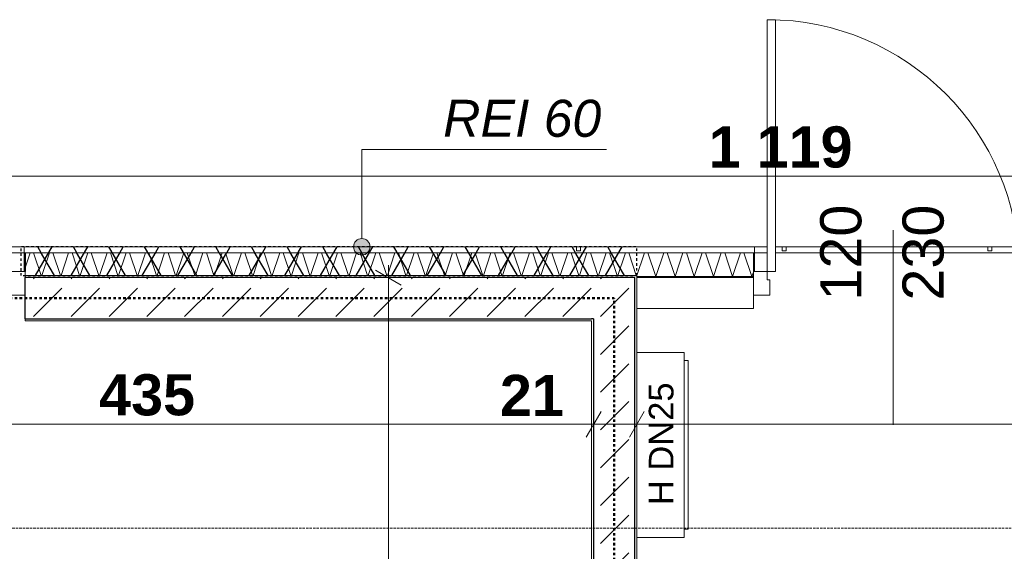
# Model space of a CAD drawing. Extents: x -7314 to 11761, y 144 to 9383.
# Tile 94 of 193: x 1090 to 1569, y 7776 to 8034. Entities that reach past the tile are written whole.
import ezdxf
from ezdxf.xclip import XClip

# ---------------------------------------------------------------- set-up
doc = ezdxf.new("R2010")
doc.units = 0
doc.header["$MEASUREMENT"] = 0
doc.header["$XCLIPFRAME"] = 0
for name, pattern in [('Krawędzie ukryte', [68, 48, -20]), ('Przerywana', [96, 48, -48]), ('Wipeout_Contour', [20000, 0, -20000])]:
    doc.linetypes.add(name, pattern=pattern)
for name, color, linetype in [('FORMA - Arch 01 - 220-A Ściany', 7, 'Continuous'), ('FORMA - Arch 01 - 410-K Osie', 7, 'Continuous'), ('FORMA - Arch 01 - 820-G Rysunki Obrazki', 7, 'Continuous'), ('FORMA - Arch 02 - Strefy', 7, 'Continuous'), ('FORMA - Arch 02 - Ściany zewnętrzne', 7, 'Continuous'), ('FORMA - Arch 04 - Wymiary i opisy ppoż', 7, 'Continuous'), ('FORMA - Arch 04 - Wymiary ogólne', 7, 'Continuous')]:
    doc.layers.add(name, color=color, linetype=linetype)
doc.styles.add('STYL_AUTOMATYCZNY_1', font='arial.ttf')
doc.styles.add('STYL_AUTOMATYCZNY_2', font='arial.ttf')
doc.styles.add('STYL_AUTOMATYCZNY_9', font='arial.ttf')
pattern_1 = [(45, (4185.3, -5972.398), (-17.67767, 17.67767), []), (45, (4181.764, -5968.863), (-17.67767, 17.67767), []), (45, (4178.229, -5965.327), (-17.67767, 17.67767), [])]
pattern_2 = [(0, (4185.3, -5972.398), (0, 17.320508), [0, -10]), (0, (4190.3, -5963.738), (0, 17.320508), [0, -10])]
pattern_3 = [(45, (4185.3, -5972.398), (-18.384776, 18.384776), [19.5, -6.5]), (45, (4185.3, -5954.013), (-18.384776, 18.384776), [19.5, -6.5])]

# ---------------------------------------------------------------- blocks, each defined once
blk = doc.blocks.new('*X29')
at = {"layer": 'FORMA - Arch 01 - 220-A Ściany', "color": 7, "linetype": 'Continuous', "lineweight": 5, "ltscale": 0.025}
for p, q in [((1092.73, 7913.43), (1095.13, 7920.64)), ((1096.8, 7920.64), (1100.63, 7909.14)), ((1100.63, 7909.14), (1104.47, 7920.64)), ((1106.13, 7920.64), (1109.97, 7909.14)), ((1109.97, 7909.14), (1113.8, 7920.64)), ((1115.47, 7920.64), (1119.3, 7909.14)), ((1119.3, 7909.14), (1123.13, 7920.64)), ((1124.8, 7920.64), (1128.63, 7909.14)), ((1128.63, 7909.14), (1132.47, 7920.64)), ((1134.13, 7920.64), (1137.97, 7909.14)), ((1137.97, 7909.14), (1141.8, 7920.64)), ((1143.47, 7920.64), (1147.3, 7909.14)), ((1147.3, 7909.14), (1151.13, 7920.64)), ((1152.8, 7920.64), (1156.63, 7909.14)), ((1156.63, 7909.14), (1160.47, 7920.64)), ((1162.13, 7920.64), (1165.97, 7909.14)), ((1165.97, 7909.14), (1169.8, 7920.64)), ((1171.47, 7920.64), (1175.3, 7909.14)), ((1175.3, 7909.14), (1179.13, 7920.64)), ((1180.8, 7920.64), (1184.63, 7909.14)), ((1184.63, 7909.14), (1188.47, 7920.64)), ((1190.13, 7920.64), (1193.97, 7909.14)), ((1193.97, 7909.14), (1197.8, 7920.64)), ((1199.47, 7920.64), (1203.3, 7909.14)), ((1203.3, 7909.14), (1207.13, 7920.64)), ((1208.8, 7920.64), (1212.63, 7909.14)), ((1212.63, 7909.14), (1216.47, 7920.64)), ((1218.13, 7920.64), (1221.97, 7909.14)), ((1221.97, 7909.14), (1225.8, 7920.64)), ((1227.47, 7920.64), (1231.3, 7909.14)), ((1231.3, 7909.14), (1235.13, 7920.64)), ((1236.8, 7920.64), (1240.63, 7909.14)), ((1240.63, 7909.14), (1244.47, 7920.64)), ((1246.13, 7920.64), (1249.97, 7909.14)), ((1249.97, 7909.14), (1253.8, 7920.64)), ((1255.47, 7920.64), (1259.3, 7909.14)), ((1259.3, 7909.14), (1263.13, 7920.64)), ((1264.8, 7920.64), (1268.63, 7909.14)), ((1268.63, 7909.14), (1272.47, 7920.64)), ((1274.13, 7920.64), (1277.97, 7909.14)), ((1277.97, 7909.14), (1281.8, 7920.64)), ((1283.47, 7920.64), (1287.3, 7909.14)), ((1287.3, 7909.14), (1291.13, 7920.64)), ((1292.8, 7920.64), (1296.63, 7909.14)), ((1296.63, 7909.14), (1300.47, 7920.64)), ((1302.13, 7920.64), (1305.97, 7909.14)), ((1305.97, 7909.14), (1309.8, 7920.64)), ((1311.47, 7920.64), (1315.3, 7909.14)), ((1315.3, 7909.14), (1319.13, 7920.64)), ((1320.8, 7920.64), (1324.63, 7909.14)), ((1324.63, 7909.14), (1328.47, 7920.64)), ((1330.13, 7920.64), (1333.97, 7909.14)), ((1333.97, 7909.14), (1337.8, 7920.64)), ((1339.47, 7920.64), (1343.3, 7909.14)), ((1343.3, 7909.14), (1347.13, 7920.64)), ((1348.8, 7920.64), (1352.63, 7909.14)), ((1352.63, 7909.14), (1356.47, 7920.64)), ((1358.13, 7920.64), (1361.97, 7909.14)), ((1361.97, 7909.14), (1365.8, 7920.64)), ((1367.47, 7920.64), (1371.3, 7909.14)), ((1371.3, 7909.14), (1375.13, 7920.64)), ((1376.8, 7920.64), (1380.63, 7909.14)), ((1380.63, 7909.14), (1384.47, 7920.64)), ((1386.13, 7920.64), (1389.97, 7909.14)), ((1389.97, 7909.14), (1393.8, 7920.64)), ((1395.47, 7920.64), (1399.3, 7909.14)), ((1399.3, 7909.14), (1403.13, 7920.64)), ((1404.8, 7920.64), (1408.63, 7909.14)), ((1408.63, 7909.14), (1412.47, 7920.64)), ((1414.13, 7920.64), (1417.97, 7909.14)), ((1417.97, 7909.14), (1421.8, 7920.64)), ((1423.47, 7920.64), (1427.3, 7909.14)), ((1427.3, 7909.14), (1431.13, 7920.64)), ((1432.8, 7920.64), (1436.63, 7909.14)), ((1436.63, 7909.14), (1440.47, 7920.64)), ((1442.13, 7920.64), (1445.97, 7909.14)), ((1445.97, 7909.14), (1446.7, 7911.36))]:
    blk.add_line(p, q, dxfattribs=at)
blk = doc.blocks.new('Rysunek_1_1', base_point=(4185.3, -5972.4))
at = {"layer": 'FORMA - Arch 04 - Wymiary i opisy ppoż', "color": 1, "linetype": 'Continuous', "lineweight": 13, "ltscale": 0.025}
for p, q in [((1256.35, 7927.64), (1256.35, 7970.97)), ((1256.35, 7970.97), (1291.88, 7970.97)), ((1291.88, 7970.97), (1375.34, 7970.97)), ((1413.04, 7782.32), (1413.04, 7872.32)), ((1415.04, 7868.32), (1413.04, 7868.32)), ((1413.04, 7868.32), (1413.04, 7786.32)), ((1415.04, 7786.32), (1415.04, 7868.32)), ((1413.04, 7786.32), (1415.04, 7786.32))]:
    blk.add_line(p, q, dxfattribs=at)
at = {"layer": 'FORMA - Arch 04 - Wymiary i opisy ppoż', "color": 1, "linetype": 'Continuous', "lineweight": 13, "insert": (1295.88, 7976.84), "char_height": 18, "attachment_point": 7, "style": 'STYL_AUTOMATYCZNY_1'}
blk.add_mtext('\\A1;{\\pql;\\fArial|b0|i1|c238|p0;\\W1.000000;R\\fArial|b0|i1|c238|p0;\\W1.000000;EI 60}', dxfattribs=at)
at = {"layer": 'FORMA - Arch 04 - Wymiary i opisy ppoż', "color": 1, "linetype": 'Continuous', "lineweight": 13, "insert": (1401.96, 7798.06), "char_height": 12, "attachment_point": 4, "rotation": 90, "style": 'STYL_AUTOMATYCZNY_2'}
blk.add_mtext('\\A1;{\\pql;\\fArial|b0|i0|c238|p0;\\W1.000000;H DN25}', dxfattribs=at)
at = {"color": 254, "linetype": 'Wipeout_Contour', "lineweight": 0, "ltscale": 32048.274013}
blk.add_wipeout([(1092.73, 7909.14), (1092.73, 7908.64), (1446.7, 7908.64), (1446.7, 7909.14)], dxfattribs=at).dxf.layer = 'FORMA - Arch 01 - 220-A Ściany'
at = {"color": 254, "linetype": 'Wipeout_Contour', "lineweight": 0, "ltscale": 54998.75939}
blk.add_wipeout([(1368.04, 7887.64), (1092.73, 7887.64), (944.04, 7887.64), (944.04, 7878.64), (935.04, 7878.64), (935.04, 7517.29), (1368.04, 7517.29)], dxfattribs=at).dxf.layer = 'FORMA - Arch 02 - Strefy'
at = {"layer": 'FORMA - Arch 01 - 220-A Ściany', "linetype": 'Continuous', "lineweight": 5}
h = blk.add_hatch(dxfattribs=at)
h.set_pattern_fill('Aluminium_0001', style=0, pattern_type=2)
h.set_pattern_definition(pattern_1)
h.paths.add_polyline_path([(1092.73, 7909.14), (1092.73, 7908.64), (1446.7, 7908.64), (1446.7, 7909.14)])
at = {"layer": 'FORMA - Arch 04 - Wymiary ogólne', "color": 154, "linetype": 'Continuous', "lineweight": 13, "char_height": 20, "attachment_point": 7, "style": 'STYL_AUTOMATYCZNY_9'}
for s, insert, width in [('\\A1;{\\pql;\\fArial|b1|i0|c238|p0;\\W1.000000;435}', (1128.66, 7841.38), 45.7634), ('\\A1;{\\pql;\\fArial|b1|i0|c238|p0;\\W1.000000;21}', (1323.48, 7841.38), 30.509)]:
    blk.add_mtext(s, dxfattribs=dict(at, insert=insert, width=width))
at = {"color": 254, "linetype": 'Wipeout_Contour', "lineweight": 0, "ltscale": 24018.915994}
blk.add_wipeout([(1368.04, 7888.64), (1368.04, 7887.64), (1369.04, 7888.64)], dxfattribs=at).dxf.layer = 'FORMA - Arch 01 - 220-A Ściany'
at = {"layer": 'FORMA - Arch 01 - 220-A Ściany', "linetype": 'Continuous', "lineweight": 5}
h = blk.add_hatch(dxfattribs=at)
h.set_pattern_fill('Tynk_0001', style=0, pattern_type=2)
h.set_pattern_definition(pattern_2)
h.paths.add_polyline_path([(1368.04, 7888.64), (1368.04, 7887.64), (1369.04, 7888.64)])
at = {"color": 254, "linetype": 'Wipeout_Contour', "lineweight": 0, "ltscale": 48100.955785}
blk.add_wipeout([(1092.73, 7911.64), (1092.73, 7909.14), (1446.7, 7909.14), (1446.7, 7911.64), (1446.7, 7920.64), (1092.73, 7920.64)], dxfattribs=at).dxf.layer = 'FORMA - Arch 01 - 220-A Ściany'
at = {"layer": 'FORMA - Arch 01 - 220-A Ściany', "color": 7, "linetype": 'Continuous', "lineweight": 25, "ltscale": 0.025}
blk.add_line((1092.73, 7909.14), (1446.7, 7909.14), dxfattribs=at)
at = {"layer": 'FORMA - Arch 01 - 220-A Ściany', "color": 7, "linetype": 'Continuous', "lineweight": 15, "ltscale": 0.025}
for p, q in [((1092.73, 7909.14), (1092.73, 7908.64)), ((1446.7, 7909.14), (1446.7, 7908.64))]:
    blk.add_line(p, q, dxfattribs=at)
at = {"layer": 'FORMA - Arch 01 - 220-A Ściany', "color": 7, "linetype": 'Continuous', "lineweight": 15, "ltscale": 0.025, "flags": 128}
blk.add_lwpolyline([(1092.73, 7908.64), (1446.7, 7908.64)], dxfattribs=at)
at = {"color": 7, "linetype": 'Continuous', "lineweight": 13, "ltscale": 0.025}
blk.add_blockref('*X29', (0, 0), dxfattribs=at)
at = {"color": 254, "linetype": 'Wipeout_Contour', "lineweight": 0, "ltscale": 32028.288973}
blk.add_wipeout([(1160.73, 7923.64), (1158.73, 7923.64), (1158.73, 7921.64), (1160.73, 7921.64)], dxfattribs=at).dxf.layer = 'FORMA - Arch 01 - 220-A Ściany'
at = {"color": 254, "linetype": 'Wipeout_Contour', "lineweight": 0, "ltscale": 32089.922295}
blk.add_wipeout([(1262.73, 7923.64), (1260.73, 7923.64), (1260.73, 7921.64), (1262.73, 7921.64)], dxfattribs=at).dxf.layer = 'FORMA - Arch 01 - 220-A Ściany'
at = {"color": 254, "linetype": 'Wipeout_Contour', "lineweight": 0, "ltscale": 24091.812199}
blk.add_wipeout([(1389.04, 7909.64), (1389.04, 7908.64), (1390.04, 7909.64)], dxfattribs=at).dxf.layer = 'FORMA - Arch 01 - 220-A Ściany'
at = {"layer": 'FORMA - Arch 01 - 220-A Ściany', "linetype": 'Continuous', "lineweight": 5}
h = blk.add_hatch(dxfattribs=at)
h.set_pattern_fill('Tynk_0001', style=0, pattern_type=2)
h.set_pattern_definition(pattern_2)
h.paths.add_polyline_path([(1389.04, 7909.64), (1389.04, 7908.64), (1390.04, 7909.64)])
at = {"color": 254, "linetype": 'Wipeout_Contour', "lineweight": 0, "ltscale": 32296.366219}
blk.add_wipeout([(899.54, 7923.64), (899.54, 7920.64), (2018.1, 7920.64), (2018.1, 7923.64)], dxfattribs=at).dxf.layer = 'FORMA - Arch 01 - 220-A Ściany'
at = {"color": 254, "linetype": 'Wipeout_Contour', "lineweight": 0, "ltscale": 32155.258428}
blk.add_wipeout([(1362.73, 7923.64), (1360.73, 7923.64), (1360.73, 7921.64), (1362.73, 7921.64)], dxfattribs=at).dxf.layer = 'FORMA - Arch 01 - 220-A Ściany'
at = {"color": 254, "linetype": 'Wipeout_Contour', "lineweight": 0, "ltscale": 32225.427481}
blk.add_wipeout([(1462.73, 7923.64), (1460.73, 7923.64), (1460.73, 7921.64), (1462.73, 7921.64)], dxfattribs=at).dxf.layer = 'FORMA - Arch 01 - 220-A Ściany'
at = {"color": 254, "linetype": 'Wipeout_Contour', "lineweight": 0, "ltscale": 32300.397955}
blk.add_wipeout([(1562.73, 7923.64), (1560.73, 7923.64), (1560.73, 7921.64), (1562.73, 7921.64)], dxfattribs=at).dxf.layer = 'FORMA - Arch 01 - 220-A Ściany'
at = {"color": 254, "linetype": 'Wipeout_Contour', "lineweight": 0, "ltscale": 31964.678491}
blk.add_wipeout([(1092.23, 7911.64), (1092.73, 7911.64), (1092.73, 7920.64), (1092.23, 7920.64)], dxfattribs=at).dxf.layer = 'FORMA - Arch 01 - 220-A Ściany'
at = {"color": 254, "linetype": 'Wipeout_Contour', "lineweight": 0, "ltscale": 32189.180825}
blk.add_wipeout([(1446.7, 7911.64), (1447.2, 7911.64), (1447.2, 7920.64), (1446.7, 7920.64)], dxfattribs=at).dxf.layer = 'FORMA - Arch 01 - 220-A Ściany'
at = {"color": 254, "linetype": 'Wipeout_Contour', "lineweight": 0, "ltscale": 24063.091689}
blk.add_wipeout([(1369.04, 7908.64), (1369.04, 7888.64), (1389.04, 7908.64)], dxfattribs=at).dxf.layer = 'FORMA - Arch 01 - 220-A Ściany'
at = {"layer": 'FORMA - Arch 01 - 220-A Ściany', "linetype": 'Continuous', "lineweight": 5}
h = blk.add_hatch(dxfattribs=at)
h.set_pattern_fill('Aluminium_0001', style=0, pattern_type=2)
h.set_pattern_definition(pattern_1)
h.paths.add_polyline_path([(1092.23, 7911.64), (1092.73, 7911.64), (1092.73, 7920.64), (1092.23, 7920.64)])
h = blk.add_hatch(dxfattribs=at)
h.set_pattern_fill('Aluminium_0001', style=0, pattern_type=2)
h.set_pattern_definition(pattern_1)
h.paths.add_polyline_path([(1446.7, 7911.64), (1447.2, 7911.64), (1447.2, 7920.64), (1446.7, 7920.64)])
h = blk.add_hatch(dxfattribs=at)
h.set_pattern_fill('Beton_0001', style=0, pattern_type=2)
h.set_pattern_definition(pattern_3)
h.paths.add_polyline_path([(1369.04, 7908.64), (1369.04, 7888.64), (1389.04, 7908.64)])
at = {"layer": 'FORMA - Arch 01 - 220-A Ściany', "color": 7, "linetype": 'Continuous', "lineweight": 15, "ltscale": 0.025}
for p, q in [((1092.23, 7911.64), (1092.23, 7920.64)), ((1447.2, 7911.64), (1447.2, 7920.64)), ((1092.73, 7911.64), (1092.23, 7911.64)), ((1092.73, 7911.64), (1092.73, 7909.14)), ((1446.7, 7911.64), (1447.2, 7911.64)), ((1446.7, 7911.64), (1446.7, 7909.14))]:
    blk.add_line(p, q, dxfattribs=at)
at = {"layer": 'FORMA - Arch 01 - 220-A Ściany', "color": 7, "linetype": 'Continuous', "lineweight": 18, "ltscale": 0.025}
blk.add_line((1092.73, 7920.64), (1446.7, 7920.64), dxfattribs=at)
at = {"layer": 'FORMA - Arch 01 - 220-A Ściany', "color": 7, "linetype": 'Continuous', "lineweight": 25, "ltscale": 0.025}
for p, q in [((1092.73, 7920.64), (1092.73, 7911.64)), ((1446.7, 7920.64), (1446.7, 7911.64))]:
    blk.add_line(p, q, dxfattribs=at)
at = {"color": 254, "linetype": 'Wipeout_Contour', "lineweight": 0, "ltscale": 32028.288973}
blk.add_wipeout([(1160.73, 7923.64), (1158.73, 7923.64), (1158.73, 7921.64), (1160.73, 7921.64)], dxfattribs=at).dxf.layer = 'FORMA - Arch 01 - 220-A Ściany'
at = {"color": 254, "linetype": 'Wipeout_Contour', "lineweight": 0, "ltscale": 32089.922295}
blk.add_wipeout([(1262.73, 7923.64), (1260.73, 7923.64), (1260.73, 7921.64), (1262.73, 7921.64)], dxfattribs=at).dxf.layer = 'FORMA - Arch 01 - 220-A Ściany'
at = {"color": 254, "linetype": 'Wipeout_Contour', "lineweight": 0, "ltscale": 47886.126018}
blk.add_wipeout([(1084.73, 7900.14), (1092.73, 7900.14), (1092.73, 7911.64), (1085.93, 7911.64), (1085.93, 7907.64), (1084.73, 7907.64)], dxfattribs=at).dxf.layer = 'FORMA - Arch 01 - 220-A Ściany'
at = {"color": 254, "linetype": 'Wipeout_Contour', "lineweight": 0, "ltscale": 24089.842369}
blk.add_wipeout([(1389.04, 7908.64), (1390.04, 7908.64), (1390.04, 7909.64)], dxfattribs=at).dxf.layer = 'FORMA - Arch 01 - 220-A Ściany'
at = {"color": 254, "linetype": 'Wipeout_Contour', "lineweight": 0, "ltscale": 24016.945431}
blk.add_wipeout([(1368.04, 7887.64), (1369.04, 7887.64), (1369.04, 7888.64)], dxfattribs=at).dxf.layer = 'FORMA - Arch 01 - 220-A Ściany'
at = {"layer": 'FORMA - Arch 01 - 220-A Ściany', "linetype": 'Continuous', "lineweight": 5}
h = blk.add_hatch(dxfattribs=at)
h.set_pattern_fill('Tynk_0001', style=0, pattern_type=2)
h.set_pattern_definition(pattern_2)
h.paths.add_polyline_path([(1389.04, 7908.64), (1390.04, 7908.64), (1390.04, 7909.64)])
h = blk.add_hatch(dxfattribs=at)
h.set_pattern_fill('Tynk_0001', style=0, pattern_type=2)
h.set_pattern_definition(pattern_2)
h.paths.add_polyline_path([(1368.04, 7887.64), (1369.04, 7887.64), (1369.04, 7888.64)])
at = {"layer": 'FORMA - Arch 01 - 220-A Ściany', "color": 7, "linetype": 'Continuous', "lineweight": 13, "ltscale": 0.025}
for p, q in [((1160.73, 7923.64), (1158.73, 7923.64)), ((1262.73, 7923.64), (1260.73, 7923.64))]:
    blk.add_line(p, q, dxfattribs=at)
at = {"layer": 'FORMA - Arch 01 - 220-A Ściany', "color": 7, "linetype": 'Continuous', "lineweight": 15, "ltscale": 0.025}
for p, q in [((1085.93, 7911.64), (1092.73, 7911.64)), ((1092.73, 7911.64), (1092.73, 7900.14)), ((1092.73, 7911.64), (1092.73, 7909.14)), ((1092.73, 7911.64), (1092.73, 7909.14)), ((1092.73, 7909.14), (1092.73, 7908.64)), ((1092.73, 7909.14), (1092.73, 7908.64)), ((1092.73, 7900.14), (1084.73, 7900.14))]:
    blk.add_line(p, q, dxfattribs=at)
at = {"layer": 'FORMA - Arch 01 - 220-A Ściany', "color": 7, "linetype": 'Continuous', "lineweight": 18, "ltscale": 0.025, "flags": 128}
for points in [[(1160.73, 7923.64), (1160.73, 7921.64), (1158.73, 7921.64), (1158.73, 7923.64)], [(1262.73, 7923.64), (1262.73, 7921.64), (1260.73, 7921.64), (1260.73, 7923.64)]]:
    blk.add_lwpolyline(points, close=True, dxfattribs=at)
at = {"color": 254, "linetype": 'Wipeout_Contour', "lineweight": 0, "ltscale": 32296.366219}
blk.add_wipeout([(899.54, 7923.64), (899.54, 7920.64), (2018.1, 7920.64), (2018.1, 7923.64)], dxfattribs=at).dxf.layer = 'FORMA - Arch 01 - 220-A Ściany'
at = {"color": 254, "linetype": 'Wipeout_Contour', "lineweight": 0, "ltscale": 31307.534348}
blk.add_wipeout([(1390.04, 7908.64), (1389.04, 7908.64), (1389.04, 7496.29), (1390.04, 7496.29)], dxfattribs=at).dxf.layer = 'FORMA - Arch 01 - 220-A Ściany'
at = {"color": 254, "linetype": 'Wipeout_Contour', "lineweight": 0, "ltscale": 31292.657368}
blk.add_wipeout([(1369.04, 7517.29), (1369.04, 7887.64), (1368.04, 7887.64), (1368.04, 7517.29)], dxfattribs=at).dxf.layer = 'FORMA - Arch 01 - 220-A Ściany'
at = {"layer": 'FORMA - Arch 01 - 220-A Ściany', "linetype": 'Continuous', "lineweight": 5}
h = blk.add_hatch(dxfattribs=at)
h.set_pattern_fill('Tynk_0001', style=0, pattern_type=2)
h.set_pattern_definition(pattern_2)
h.paths.add_polyline_path([(1390.04, 7908.64), (1389.04, 7908.64), (1389.04, 7496.29), (1390.04, 7496.29)])
h = blk.add_hatch(dxfattribs=at)
h.set_pattern_fill('Tynk_0001', style=0, pattern_type=2)
h.set_pattern_definition(pattern_2)
h.paths.add_polyline_path([(1369.04, 7517.29), (1369.04, 7887.64), (1368.04, 7887.64), (1368.04, 7517.29)])
at = {"layer": 'FORMA - Arch 04 - Wymiary i opisy ppoż', "linetype": 'Continuous', "lineweight": 13}
blk.add_hatch(color=1, dxfattribs=at).paths.add_polyline_path([(1252.35, 7923.64), (1252.65, 7922.11), (1253.52, 7920.81), (1254.82, 7919.95), (1256.35, 7919.64), (1257.88, 7919.95), (1259.18, 7920.81), (1260.04, 7922.11), (1260.35, 7923.64), (1260.04, 7925.17), (1259.18, 7926.47), (1257.88, 7927.34), (1256.35, 7927.64), (1254.82, 7927.34), (1253.52, 7926.47), (1252.65, 7925.17)])
at = {"layer": 'FORMA - Arch 01 - 220-A Ściany', "color": 7, "linetype": 'Continuous', "lineweight": 15, "ltscale": 0.025}
for p, q in [((1514.7, 7837.11), (1514.7, 7931.73)), ((1092.73, 7923.64), (1092.23, 7923.64)), ((1092.23, 7911.64), (1092.23, 7923.64)), ((1446.7, 7923.64), (1447.2, 7923.64))]:
    blk.add_line(p, q, dxfattribs=at)
at = {"layer": 'FORMA - Arch 01 - 220-A Ściany', "color": 7, "linetype": 'Continuous', "lineweight": 13, "ltscale": 0.025}
blk.add_line((899.54, 7923.64), (2018.1, 7923.64), dxfattribs=at)
at = {"layer": 'FORMA - Arch 01 - 220-A Ściany', "color": 7, "linetype": 'Continuous', "lineweight": 18, "ltscale": 0.025, "flags": 128}
blk.add_lwpolyline([(899.54, 7923.64), (899.54, 7920.64), (2018.1, 7920.64), (2018.1, 7923.64)], close=True, dxfattribs=at)
at = {"layer": 'FORMA - Arch 04 - Wymiary i opisy ppoż', "color": 1, "linetype": 'Continuous', "lineweight": 13, "ltscale": 0.025}
blk.add_circle((1256.35, 7923.64), 4, dxfattribs=at)
at = {"color": 254, "linetype": 'Wipeout_Contour', "lineweight": 0, "ltscale": 32155.258428}
blk.add_wipeout([(1362.73, 7923.64), (1360.73, 7923.64), (1360.73, 7921.64), (1362.73, 7921.64)], dxfattribs=at).dxf.layer = 'FORMA - Arch 01 - 220-A Ściany'
at = {"color": 254, "linetype": 'Wipeout_Contour', "lineweight": 0, "ltscale": 32225.427481}
blk.add_wipeout([(1462.73, 7923.64), (1460.73, 7923.64), (1460.73, 7921.64), (1462.73, 7921.64)], dxfattribs=at).dxf.layer = 'FORMA - Arch 01 - 220-A Ściany'
at = {"color": 254, "linetype": 'Wipeout_Contour', "lineweight": 0, "ltscale": 32300.397955}
blk.add_wipeout([(1562.73, 7923.64), (1560.73, 7923.64), (1560.73, 7921.64), (1562.73, 7921.64)], dxfattribs=at).dxf.layer = 'FORMA - Arch 01 - 220-A Ściany'
at = {"color": 254, "linetype": 'Wipeout_Contour', "lineweight": 0, "ltscale": 24045.672453}
blk.add_wipeout([(1369.04, 7888.64), (1389.04, 7888.64), (1389.04, 7908.64)], dxfattribs=at).dxf.layer = 'FORMA - Arch 01 - 220-A Ściany'
at = {"layer": 'FORMA - Arch 01 - 220-A Ściany', "linetype": 'Continuous', "lineweight": 5}
h = blk.add_hatch(dxfattribs=at)
h.set_pattern_fill('Beton_0001', style=0, pattern_type=2)
h.set_pattern_definition(pattern_3)
h.paths.add_polyline_path([(1369.04, 7888.64), (1389.04, 7888.64), (1389.04, 7908.64)])
at = {"layer": 'FORMA - Arch 01 - 220-A Ściany', "color": 7, "linetype": 'Continuous', "lineweight": 13, "ltscale": 0.025}
for p, q in [((1362.73, 7923.64), (1360.73, 7923.64)), ((1462.73, 7923.64), (1460.73, 7923.64)), ((1562.73, 7923.64), (1560.73, 7923.64))]:
    blk.add_line(p, q, dxfattribs=at)
at = {"layer": 'FORMA - Arch 01 - 220-A Ściany', "color": 7, "linetype": 'Continuous', "lineweight": 25, "ltscale": 0.025}
blk.add_line((1389.04, 7908.64), (1369.04, 7908.64), dxfattribs=at)
at = {"layer": 'FORMA - Arch 01 - 220-A Ściany', "color": 7, "linetype": 'Continuous', "lineweight": 18, "ltscale": 0.025, "flags": 128}
for points in [[(1362.73, 7923.64), (1362.73, 7921.64), (1360.73, 7921.64), (1360.73, 7923.64)], [(1462.73, 7923.64), (1462.73, 7921.64), (1460.73, 7921.64), (1460.73, 7923.64)], [(1562.73, 7923.64), (1562.73, 7921.64), (1560.73, 7921.64), (1560.73, 7923.64)]]:
    blk.add_lwpolyline(points, close=True, dxfattribs=at)
at = {"layer": 'FORMA - Arch 01 - 220-A Ściany', "color": 7, "linetype": 'Continuous', "lineweight": 13, "ltscale": 0.025, "flags": 128}
blk.add_lwpolyline([(1390.04, 7909.64), (1389.04, 7909.64)], dxfattribs=at)
at = {"layer": 'FORMA - Arch 01 - 220-A Ściany', "color": 7, "linetype": 'Continuous', "lineweight": 13, "ltscale": 0.025}
blk.add_arc((1453.5, 7911.64), 122.4, 0, 90, dxfattribs=at)
at = {"layer": 'FORMA - Arch 01 - 220-A Ściany', "color": 7, "linetype": 'Continuous', "lineweight": 13, "insert": (1545.05, 7897.49), "char_height": 20, "attachment_point": 7, "rotation": 90, "style": 'STYL_AUTOMATYCZNY_2'}
blk.add_mtext('\\A1;{\\pql;\\pt0;\\fArial|b0|i0|c238|p0;\\W1.000000;230\\fArial|b0|i0|c238|p0;\\W1.000000;\\A1{\\H.66x;\\S^  ;}\\fArial|b0|i0|c238|p0;\\W1.000000;\\fArial|b0|i0|c238|p0;\\W1.000000;}', dxfattribs=at)
at = {"color": 254, "linetype": 'Wipeout_Contour', "lineweight": 0, "ltscale": 48231.961113}
blk.add_wipeout([(1446.7, 7900.14), (1454.7, 7900.14), (1454.7, 7907.64), (1453.5, 7907.64), (1453.5, 7911.64), (1446.7, 7911.64)], dxfattribs=at).dxf.layer = 'FORMA - Arch 01 - 220-A Ściany'
at = {"color": 254, "linetype": 'Wipeout_Contour', "lineweight": 0, "ltscale": 31300.063076}
blk.add_wipeout([(1389.04, 7888.64), (1369.04, 7888.64), (1369.04, 7516.29), (1389.04, 7516.29)], dxfattribs=at).dxf.layer = 'FORMA - Arch 01 - 220-A Ściany'
at = {"layer": 'FORMA - Arch 01 - 220-A Ściany', "linetype": 'Continuous', "lineweight": 5}
h = blk.add_hatch(dxfattribs=at)
h.set_pattern_fill('Beton_0001', style=0, pattern_type=2)
h.set_pattern_definition(pattern_3)
h.paths.add_polyline_path([(1389.04, 7888.64), (1369.04, 7888.64), (1369.04, 7516.29), (1389.04, 7516.29)])
at = {"layer": 'FORMA - Arch 01 - 220-A Ściany', "color": 7, "linetype": 'Continuous', "lineweight": 15, "ltscale": 0.025}
for p, q in [((1447.2, 7911.64), (1447.2, 7923.64)), ((1446.7, 7900.14), (1446.7, 7911.64)), ((1446.7, 7911.64), (1446.7, 7909.14)), ((1446.7, 7911.64), (1446.7, 7909.14)), ((1446.7, 7909.14), (1446.7, 7908.64)), ((1446.7, 7909.14), (1446.7, 7908.64)), ((1453.5, 7907.64), (1454.7, 7907.64)), ((1454.7, 7907.64), (1454.7, 7900.14)), ((1454.7, 7900.14), (1446.7, 7900.14))]:
    blk.add_line(p, q, dxfattribs=at)
at = {"layer": 'FORMA - Arch 01 - 220-A Ściany', "color": 7, "linetype": 'Continuous', "lineweight": 25, "ltscale": 0.025}
for p, q in [((1389.04, 7888.64), (1389.04, 7908.64)), ((1369.04, 7888.64), (1368.04, 7888.64)), ((1369.04, 7888.64), (1369.04, 7517.29)), ((1389.04, 7516.29), (1389.04, 7888.64))]:
    blk.add_line(p, q, dxfattribs=at)
at = {"layer": 'FORMA - Arch 01 - 220-A Ściany', "color": 7, "linetype": 'Continuous', "lineweight": 13, "ltscale": 0.025, "flags": 128}
for points in [[(1390.04, 7496.29), (1390.04, 7909.64)], [(1368.04, 7887.64), (1368.04, 7517.29)]]:
    blk.add_lwpolyline(points, dxfattribs=at)
at = {"layer": 'FORMA - Arch 01 - 410-K Osie', "color": 7, "linetype": 'Krawędzie ukryte', "lineweight": 13, "ltscale": 0.025}
blk.add_line((2631.22, 7786.9), (587.6, 7786.9), dxfattribs=at)
at = {"layer": 'FORMA - Arch 04 - Wymiary i opisy ppoż', "color": 1, "linetype": 'Continuous', "lineweight": 13, "ltscale": 0.025}
for p, q in [((1413.04, 7872.32), (1390.04, 7872.32)), ((1390.04, 7872.32), (1390.04, 7782.32)), ((1390.04, 7782.32), (1413.04, 7782.32))]:
    blk.add_line(p, q, dxfattribs=at)
at = {"layer": 'FORMA - Arch 04 - Wymiary ogólne', "color": 154, "linetype": 'Continuous', "lineweight": 13, "ltscale": 0.025}
for p, q in [((1369.04, 7846.75), (1369.04, 7828)), ((1390.04, 7846.75), (1390.04, 7828)), ((1365.43, 7831.13), (1372.65, 7843.63)), ((1386.43, 7831.13), (1393.65, 7843.63)), ((1369.04, 7837.38), (934.04, 7837.38)), ((1390.04, 7837.38), (1369.04, 7837.38)), ((2021.1, 7837.38), (1390.04, 7837.38))]:
    blk.add_line(p, q, dxfattribs=at)
at = {"color": 254, "linetype": 'Wipeout_Contour', "lineweight": 0, "ltscale": 32418.462648}
blk.add_wipeout([(1453.5, 8034.04), (1453.5, 7911.64), (1457.5, 7911.64), (1457.5, 8034.04)], dxfattribs=at).dxf.layer = 'FORMA - Arch 01 - 220-A Ściany'
at = {"layer": 'FORMA - Arch 01 - 220-A Ściany', "color": 7, "linetype": 'Continuous', "lineweight": 13, "ltscale": 0.025}
for p, q in [((1453.5, 8034.04), (1453.5, 7911.64)), ((1457.5, 8034.04), (1453.5, 8034.04)), ((1457.5, 7911.64), (1457.5, 8034.04)), ((1453.5, 7911.64), (1457.5, 7911.64))]:
    blk.add_line(p, q, dxfattribs=at)
at = {"layer": 'FORMA - Arch 01 - 220-A Ściany', "color": 7, "linetype": 'Continuous', "lineweight": 15, "ltscale": 0.025}
for p, q in [((1446.7, 7911.64), (1453.5, 7911.64)), ((1453.5, 7911.64), (1453.5, 7907.64))]:
    blk.add_line(p, q, dxfattribs=at)
at = {"layer": 'FORMA - Arch 04 - Wymiary ogólne', "color": 154, "linetype": 'Continuous', "lineweight": 13, "ltscale": 0.025}
blk.add_line((2018.1, 7957.89), (899.04, 7957.89), dxfattribs=at)
at = {"layer": 'FORMA - Arch 04 - Wymiary ogólne', "color": 154, "linetype": 'Continuous', "lineweight": 13, "insert": (1425.01, 7961.89), "char_height": 20, "width": 67.125, "attachment_point": 7, "style": 'STYL_AUTOMATYCZNY_9'}
blk.add_mtext('\\A1;{\\pql;\\fArial|b1|i0|c238|p0;\\W1.000000;1\xa0119}', dxfattribs=at)
at = {"color": 254, "linetype": 'Wipeout_Contour', "lineweight": 0, "ltscale": 32028.912052}
blk.add_wipeout([(1389.04, 7909.64), (1092.73, 7909.64), (1092.73, 7908.64), (1389.04, 7908.64)], dxfattribs=at).dxf.layer = 'FORMA - Arch 01 - 220-A Ściany'
at = {"color": 254, "linetype": 'Wipeout_Contour', "lineweight": 0, "ltscale": 31938.713093}
blk.add_wipeout([(1368.04, 7888.64), (1092.73, 7888.64), (1092.73, 7887.64), (1368.04, 7887.64)], dxfattribs=at).dxf.layer = 'FORMA - Arch 01 - 220-A Ściany'
at = {"layer": 'FORMA - Arch 01 - 220-A Ściany', "linetype": 'Continuous', "lineweight": 5}
h = blk.add_hatch(dxfattribs=at)
h.set_pattern_fill('Tynk_0001', style=0, pattern_type=2)
h.set_pattern_definition(pattern_2)
h.paths.add_polyline_path([(1389.04, 7909.64), (1092.73, 7909.64), (1092.73, 7908.64), (1389.04, 7908.64)])
h = blk.add_hatch(dxfattribs=at)
h.set_pattern_fill('Tynk_0001', style=0, pattern_type=2)
h.set_pattern_definition(pattern_2)
h.paths.add_polyline_path([(1368.04, 7888.64), (1092.73, 7888.64), (1092.73, 7887.64), (1368.04, 7887.64)])
at = {"color": 254, "linetype": 'Wipeout_Contour', "lineweight": 0, "ltscale": 31980.547913}
blk.add_wipeout([(1369.04, 7908.64), (1092.73, 7908.64), (1092.73, 7888.64), (1369.04, 7888.64)], dxfattribs=at).dxf.layer = 'FORMA - Arch 01 - 220-A Ściany'
at = {"layer": 'FORMA - Arch 01 - 220-A Ściany', "linetype": 'Continuous', "lineweight": 5}
h = blk.add_hatch(dxfattribs=at)
h.set_pattern_fill('Beton_0001', style=0, pattern_type=2)
h.set_pattern_definition(pattern_3)
h.paths.add_polyline_path([(1369.04, 7908.64), (1092.73, 7908.64), (1092.73, 7888.64), (1369.04, 7888.64)])
at = {"color": 1, "linetype": 'Przerywana', "lineweight": 50, "ltscale": 0.025, "flags": 128}
blk.add_lwpolyline([(924.04, 7506.29), (1379.04, 7506.29), (1379.04, 7898.64), (924.04, 7898.64)], close=True, dxfattribs=at)
at = {"layer": 'FORMA - Arch 01 - 220-A Ściany', "color": 7, "linetype": 'Continuous', "lineweight": 25, "ltscale": 0.025}
for p, q in [((1369.04, 7908.64), (1092.73, 7908.64)), ((1389.04, 7908.64), (1369.04, 7908.64)), ((1092.73, 7888.64), (1368.04, 7888.64)), ((1369.04, 7888.64), (1368.04, 7888.64))]:
    blk.add_line(p, q, dxfattribs=at)
at = {"layer": 'FORMA - Arch 01 - 220-A Ściany', "color": 7, "linetype": 'Continuous', "lineweight": 13, "ltscale": 0.025, "flags": 128}
for points in [[(1389.04, 7909.64), (1092.73, 7909.64)], [(1092.73, 7908.64), (1092.73, 7909.64)], [(1092.73, 7887.64), (1092.73, 7888.64)], [(1092.73, 7887.64), (1368.04, 7887.64)]]:
    blk.add_lwpolyline(points, dxfattribs=at)
at = {"layer": 'FORMA - Arch 01 - 220-A Ściany', "color": 7, "linetype": 'Continuous', "lineweight": 25, "ltscale": 0.025, "flags": 128}
blk.add_lwpolyline([(1092.73, 7888.64), (1092.73, 7908.64)], dxfattribs=at)
at = {"layer": 'FORMA - Arch 04 - Wymiary ogólne', "color": 154, "linetype": 'Continuous', "lineweight": 13, "ltscale": 0.025}
for p, q in [((1269.31, 7908.64), (1269.31, 7914.75)), ((1278.68, 7908.64), (1259.93, 7908.64)), ((1275.56, 7905.03), (1263.06, 7912.25)), ((1269.31, 7517.29), (1269.31, 7908.64))]:
    blk.add_line(p, q, dxfattribs=at)
at = {"color": 254, "linetype": 'Wipeout_Contour', "lineweight": 0, "ltscale": 32109.955416}
blk.add_wipeout([(1446.7, 7908.64), (1390.04, 7908.64), (1390.04, 7893.64), (1446.7, 7893.64)], dxfattribs=at).dxf.layer = 'FORMA - Arch 02 - Ściany zewnętrzne'
at = {"layer": 'FORMA - Arch 01 - 820-G Rysunki Obrazki', "linetype": 'Continuous', "lineweight": 25}
h = blk.add_hatch(dxfattribs=at)
h.set_pattern_fill('Izolacja_miękka_0001', color=1, style=0, pattern_type=2)
h.set_pattern_definition([(60, (4185.3, -5972.398), (-12.990381, 7.5), []), (120, (4185.3, -5972.398), (12.990381, 7.5), [])])
h.paths.add_polyline_path([(1390.04, 7909.64), (1390.04, 7923.64), (1090.49, 7923.64), (1090.49, 7909.64)])
at = {"layer": 'FORMA - Arch 01 - 820-G Rysunki Obrazki', "color": 1, "linetype": 'Przerywana', "lineweight": 25, "ltscale": 0.025, "flags": 128}
blk.add_lwpolyline([(1390.04, 7909.64), (1390.04, 7923.64), (1090.49, 7923.64), (1090.49, 7909.64)], close=True, dxfattribs=at)
at = {"layer": 'FORMA - Arch 02 - Ściany zewnętrzne', "color": 7, "linetype": 'Continuous', "lineweight": 13, "ltscale": 0.025, "flags": 128}
for points in [[(1446.7, 7908.64), (1390.04, 7908.64)], [(1390.04, 7893.64), (1390.04, 7908.64)], [(1446.7, 7893.64), (1446.7, 7908.64)], [(1390.04, 7893.64), (1446.7, 7893.64)]]:
    blk.add_lwpolyline(points, dxfattribs=at)
at = {"layer": 'FORMA - Arch 01 - 220-A Ściany', "color": 7, "linetype": 'Continuous', "lineweight": 13, "insert": (1505.04, 7897.49), "char_height": 20, "attachment_point": 7, "rotation": 90, "style": 'STYL_AUTOMATYCZNY_2'}
blk.add_mtext('\\A1;{\\pql;\\pt0;\\fArial|b0|i0|c238|p0;\\W1.000000;120\\fArial|b0|i0|c238|p0;\\W1.000000;\\A1{\\H.66x;\\S^  ;}\\fArial|b0|i0|c238|p0;\\W1.000000;\\fArial|b0|i0|c238|p0;\\W1.000000;}', dxfattribs=at)

msp = doc.modelspace()

# ---------------------------------------------------------------- block references
at = {"lineweight": 20}
ref = msp.add_blockref('Rysunek_1_1', (4185.29965, -5972.39804), dxfattribs=at)
XClip(ref).set_block_clipping_path([(254.0251470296, 246.5573808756), (9689.7973583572, 9358.9497337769)])

doc.saveas('drawing.dxf')
